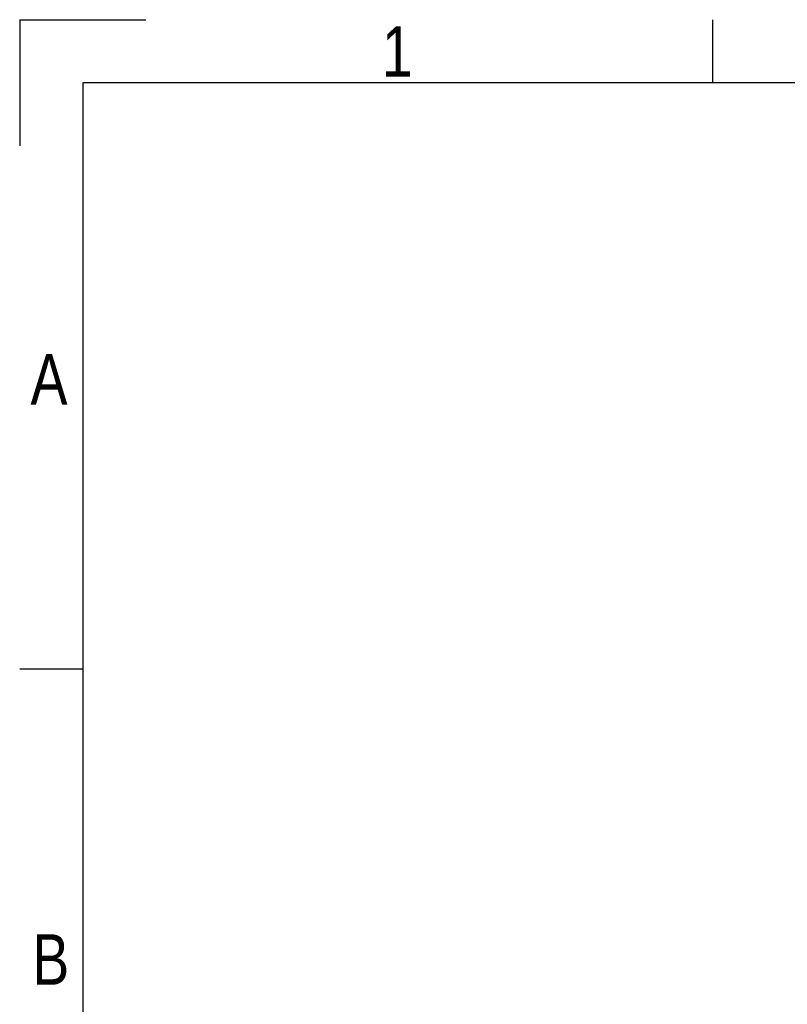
# Model space of a CAD drawing. Header units: millimetres. Extents: x 0 to 420, y 0 to 297.
# Tile 10 of 30: x 0 to 63, y 216 to 297. Entities that reach past the tile are written whole.
import ezdxf

# ---------------------------------------------------------------- set-up
doc = ezdxf.new("R2010")
doc.units = ezdxf.units.MM
doc.layers.add('CARTIGLIO', color=140, linetype='Continuous')
doc.styles.add('SLDTEXTSTYLE2', font='TXT', dxfattribs={"width": 0.821468})

msp = doc.modelspace()

# ---------------------------------------------------------------- linework, layer by layer
at = {"layer": 'CARTIGLIO', "linetype": 'Continuous'}
for p, q in [((0.0059, 296.9968), (0.0059, 286.6484)), ((0.0059, 296.9968), (10.3543, 296.9968)), ((56.9223, 291.8226), (56.9223, 296.9968)), ((414.8274, 291.8226), (5.1801, 291.8226)), ((5.1801, 291.8226), (5.1801, 5.171)), ((5.1801, 243.7024), (0.0059, 243.7024))]:
    msp.add_line(p, q, dxfattribs=at)

# ---------------------------------------------------------------- texts
at = {"layer": 'CARTIGLIO', "char_height": 4.1394, "attachment_point": 2, "style": 'SLDTEXTSTYLE2'}
for s, insert in [('1', (31.0075, 296.4629)), ('A', (2.4139, 269.5569)), ('B', (2.5598, 221.9541))]:
    msp.add_mtext(s, dxfattribs=dict(at, insert=insert))

doc.saveas('drawing.dxf')
